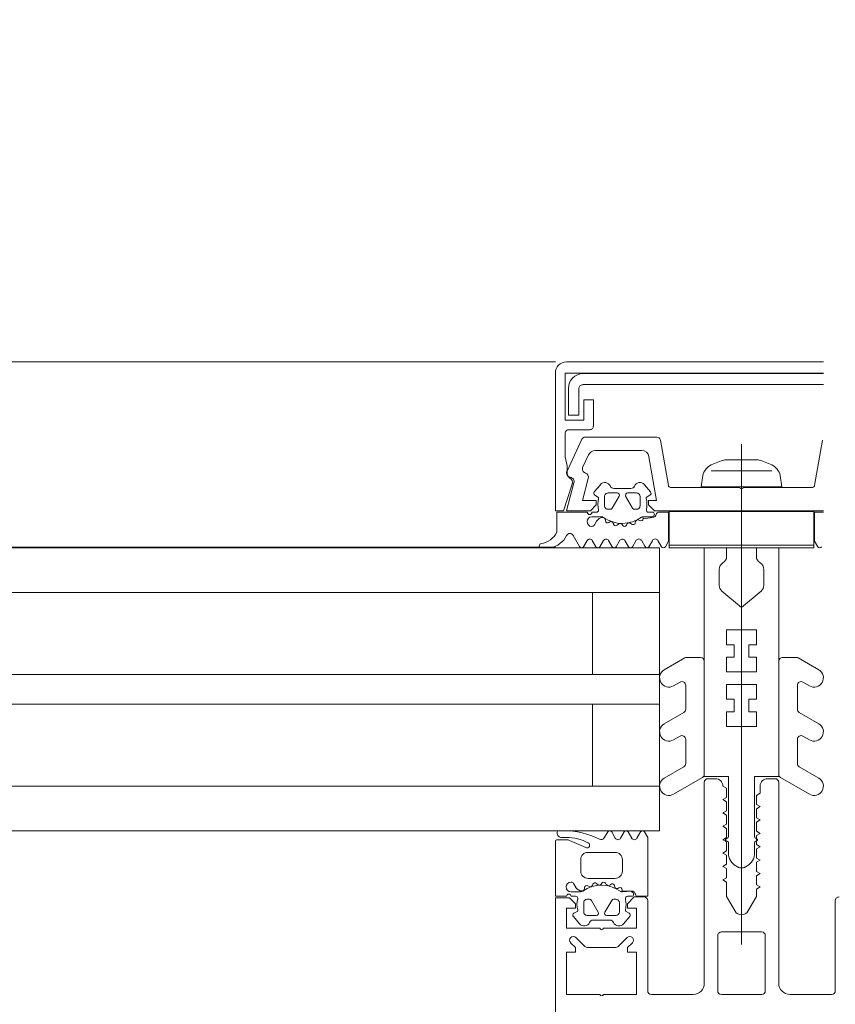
# Model space of a CAD drawing. Header units: centimetres. Extents: x -1316 to 21770, y -8842 to 3590.
# Tile 21 of 125: x 326 to 337, y 1007 to 1020. Entities that reach past the tile are written whole.
import ezdxf

# ---------------------------------------------------------------- set-up
doc = ezdxf.new("R2010")
doc.units = ezdxf.units.CM
doc.linetypes.add('Dash', pattern=[60, 30, -30])
for name, color, linetype, lineweight in [('A-DETL', 90, 'Continuous', 9), ('A-DETL-GENF', 92, 'Continuous', 9), ('A-GLAZ-CURT', 52, 'Continuous', 9), ('A-GLAZ-CWMG', 51, 'Continuous', 9)]:
    doc.layers.add(name, color=color, linetype=linetype, lineweight=lineweight)

# ---------------------------------------------------------------- blocks, each defined once
blk = doc.blocks.new('Schueco_FWS-Glazing1 - SI_38mm_TripGlz 2-2609955-5_piętro III __10_50 m_ - stan projektowany')
at = {"layer": 'A-GLAZ-CURT'}
for p, q in [((-16.9, 3.8), (16.9, 3.8)), ((-16.9, 0), (-16.9, 3.8)), ((16.9, 0), (-16.9, 0))]:
    blk.add_line(p, q, dxfattribs=at)
at = {"layer": 'A-GLAZ-CURT', "lineweight": 13}
for p, q in [((-16.9, 3.2), (16.9, 3.2)), ((-16, 2.1), (-16, 3.2)), ((-16.9, 2.1), (16.9, 2.1)), ((-16.9, 1.7), (16.9, 1.7)), ((-16, 0.6), (-16, 1.7)), ((-16.9, 0.6), (16.9, 0.6))]:
    blk.add_line(p, q, dxfattribs=at)
blk = doc.blocks.new('Rectangular Mullion - Schueco_FWS-50-SI_Tran_CovCap-20mm_Tran-55mm-2368447-5_piętro III __10_50 m_ - stan projektowany')
at = {"layer": 'A-GLAZ-CWMG'}
for p, q in [((302.377, 1015.876), (333.377, 1015.876)), ((302.377, 1013.386), (333.377, 1013.386))]:
    blk.add_line(p, q, dxfattribs=at)
blk = doc.blocks.new('Rectangular Mullion - SI_CovCap-20mm_Mull-85mm-V12-5_piętro III __10_50 m_ - stan projektowany')
at = {"layer": 'A-DETL-GENF'}
for p, q in [((-0.27, 6), (0.27, 6)), ((-1.26, 5.95), (-1.26, 4.74)), ((-0.5, 3.15), (-0.5, 5.85)), ((-0.32, 5.21), (-0.32, 5.95)), ((0.32, 5.95), (0.32, 5.21)), ((0.5, 5.85), (0.5, 3.15)), ((1.26, 4.74), (1.26, 5.95)), ((0, 5.327), (0, -1.394)), ((1.536, 5.235), (1.642, 5.341)), ((1.713, 5.37), (2.047, 5.37)), ((2.118, 5.341), (2.224, 5.235)), ((0.27, 5.16), (-0.27, 5.16)), ((1.502, 4.954), (1.584, 5.051)), ((2.176, 5.051), (2.258, 4.954)), ((1.69, 4.94), (1.81, 4.94)), ((1.765, 5), (1.995, 5)), ((1.95, 4.94), (2.07, 4.94)), ((1.64, 4.77), (1.64, 4.89)), ((1.836, 4.895), (1.744, 4.735)), ((2.016, 4.735), (1.924, 4.895)), ((2.12, 4.89), (2.12, 4.77)), ((1.464, 4.68), (1.529, 4.68)), ((1.718, 4.72), (1.69, 4.72)), ((2.07, 4.72), (2.042, 4.72)), ((2.23, 4.68), (2.29, 4.68)), ((1.646, 4.568), (1.659, 4.575)), ((1.702, 4.556), (1.707, 4.536)), ((1.756, 4.521), (1.767, 4.531)), ((1.816, 4.523), (1.826, 4.506)), ((1.877, 4.504), (1.885, 4.517)), ((1.933, 4.522), (1.948, 4.508)), ((1.997, 4.52), (2.002, 4.533)), ((2.048, 4.551), (2.066, 4.54)), ((2.107, 4.562), (2.108, 4.577)), ((2.29, 4.62), (2.162, 4.62)), ((2.227, 4.559), (2.255, 4.51)), ((1.7, 4.44), (2.06, 4.44)), ((-0.075, 4.272), (-0.05, 4.287)), ((0.075, 4.272), (0.05, 4.287)), ((1.6, 4.19), (1.6, 4.34)), ((2.16, 4.34), (2.16, 4.19)), ((-0.175, 3.96), (-0.175, 4.099)), ((0.175, 3.96), (0.175, 4.099)), ((2.06, 4.09), (1.7, 4.09)), ((2.31, 3.929), (2.089, 4.027)), ((-0.21, 3.929), (-0.185, 3.943)), ((-0.185, 3.897), (-0.21, 3.911)), ((0.21, 3.929), (0.185, 3.943)), ((0.185, 3.897), (0.21, 3.911)), ((1.404, 3.899), (1.355, 3.815)), ((1.524, 3.815), (1.475, 3.899)), ((1.625, 3.899), (1.576, 3.815)), ((1.744, 3.815), (1.696, 3.899)), ((1.843, 3.895), (1.796, 3.815)), ((2.48, 3.92), (2.351, 3.92)), ((2.355, 3.89), (2.416, 3.89)), ((2.476, 3.83), (2.476, 3.82)), ((-0.913, 3.308), (-0.525, 3.084)), ((0.912, 3.308), (0.525, 3.084)), ((-0.775, 2.94), (-1.038, 3.092)), ((-0.35, 3.1), (-0.45, 3.1)), ((0.45, 3.1), (0.35, 3.1)), ((0.775, 2.94), (1.037, 3.092)), ((-0.5, 3.041), (-0.5, 1.52)), ((0.5, 3.041), (0.5, 1.52)), ((-0.75, 2.571), (-0.75, 2.897)), ((0.75, 2.571), (0.75, 2.897)), ((-0.913, 2.578), (-0.825, 2.528)), ((0.912, 2.578), (0.825, 2.528)), ((-0.775, 2.21), (-1.038, 2.362)), ((0.775, 2.21), (1.037, 2.362)), ((-0.75, 1.845), (-0.75, 2.167)), ((0.75, 1.845), (0.75, 2.167)), ((-0.913, 1.852), (-0.825, 1.802)), ((0.912, 1.852), (0.825, 1.802)), ((-0.762, 1.477), (-1.038, 1.636)), ((0.762, 1.477), (1.037, 1.636)), ((-0.55, 1.47), (-0.737, 1.47)), ((0.55, 1.47), (0.737, 1.47)), ((-0.3, 0.502), (-0.3, 0.287)), ((0.3, 0.502), (0.3, 0.287)), ((1.075, -0.016), (1.123, -0.099)), ((1.196, -0.098), (1.244, -0.017)), ((1.296, -0.017), (1.345, -0.103)), ((1.414, -0.103), (1.464, -0.017)), ((1.516, -0.017), (1.565, -0.102)), ((1.634, -0.103), (1.684, -0.017)), ((1.736, -0.017), (1.785, -0.102)), ((1.853, -0.102), (1.903, -0.017)), ((1.955, -0.017), (2.005, -0.102)), ((2.073, -0.102), (2.124, -0.017)), ((2.175, -0.018), (2.263, -0.17)), ((2.599, -0.001), (2.687, -0.001)), ((1.379, -0.375), (1.366, -0.368)), ((1.427, -0.336), (1.422, -0.356)), ((1.487, -0.331), (1.476, -0.321)), ((1.546, -0.306), (1.536, -0.323)), ((1.605, -0.317), (1.597, -0.304)), ((1.668, -0.308), (1.653, -0.322)), ((1.722, -0.333), (1.717, -0.32)), ((1.786, -0.34), (1.768, -0.351)), ((1.828, -0.377), (1.827, -0.362)), ((1.975, -0.31), (1.947, -0.359)), ((1.249, -0.48), (1.184, -0.48)), ((1.438, -0.52), (1.41, -0.52)), ((1.79, -0.52), (1.762, -0.52)), ((1.882, -0.42), (2.01, -0.42)), ((2.01, -0.48), (1.95, -0.48)), ((1.36, -0.57), (1.36, -0.69)), ((1.556, -0.695), (1.464, -0.535)), ((1.736, -0.535), (1.644, -0.695)), ((1.84, -0.69), (1.84, -0.57)), ((1.304, -0.851), (1.222, -0.754)), ((1.41, -0.74), (1.53, -0.74)), ((1.67, -0.74), (1.79, -0.74)), ((1.978, -0.754), (1.896, -0.851)), ((-1.09, -1.449), (-0.982, -0.84)), ((-0.953, -0.815), (-0.025, -0.815)), ((0.025, -0.815), (0.953, -0.815)), ((0.982, -0.84), (1.09, -1.449)), ((1.715, -0.8), (1.485, -0.8)), ((0.408, -1.036), (-0.408, -1.036)), ((2.145, -1.461), (2.344, -1.034)), ((-0.225, -1.183), (0.225, -1.183)), ((2.131, -1.089), (2.055, -1.252)), ((1.964, -1.31), (1.342, -1.31)), ((1.139, -1.49), (2.1, -1.49)), ((2.04, -1.59), (2.32, -1.59)), ((2.135, -2.195), (-1.1, -2.195)), ((-1.1, -2.345), (2.125, -2.345)), ((2.35, -2.5), (-1.1, -2.5))]:
    blk.add_line(p, q, dxfattribs=at)
at = {"layer": 'A-DETL-GENF', "flags": 128}
for points in [[(2.5, 6.7), (2.5, 6.379), (2.5, 4.7), (2.31, 4.7), (2.23, 4.78), (2.23, 4.84), (2.35, 4.84), (2.35, 5.11), (1.905, 5.11)], [(-0.65, 6), (-1.12, 6), (-1.21, 6)], [(1.21, 6), (1.12, 6), (0.65, 6)], [(1.855, 6), (1.41, 6), (1.41, 5.43), (1.53, 5.43), (1.53, 5.37), (1.465, 5.305)], [(2.295, 5.305), (2.23, 5.37), (2.23, 5.43), (2.35, 5.43), (2.35, 6), (1.905, 6)], [(1.855, 5.11), (1.41, 5.11), (1.41, 4.84), (1.53, 4.84), (1.53, 4.78), (1.44, 4.69), (1.31, 4.69)], [(1.56, 4.867), (1.56, 4.88), (1.51, 4.909)], [(2.25, 4.909), (2.2, 4.88), (2.2, 4.867)], [(-0.087, 4.88), (-0.2, 4.684), (-0.2, 4.584), (-0.25, 4.555), (-0.2, 4.526), (-0.2, 4.404), (-0.25, 4.375), (-0.2, 4.346), (-0.2, 4.224), (-0.25, 4.195), (-0.2, 4.166), (-0.2, 4.044), (-0.25, 4.015), (-0.2, 3.986), (-0.2, 3.864), (-0.25, 3.835), (-0.2, 3.806), (-0.2, 3.684), (-0.25, 3.655), (-0.2, 3.626), (-0.2, 3.504), (-0.25, 3.475), (-0.2, 3.446), (-0.2, 3.324), (-0.25, 3.295), (-0.25, 3.2)], [(0.25, 3.2), (0.2, 3.229), (0.2, 3.351), (0.25, 3.38), (0.2, 3.409), (0.2, 3.531), (0.25, 3.56), (0.2, 3.589), (0.2, 3.711), (0.25, 3.74), (0.2, 3.769), (0.2, 3.891), (0.25, 3.92), (0.2, 3.949), (0.2, 4.071), (0.25, 4.1), (0.2, 4.129), (0.2, 4.251), (0.25, 4.28), (0.2, 4.309), (0.2, 4.431), (0.25, 4.46), (0.2, 4.489), (0.2, 4.684), (0.087, 4.88)], [(1.303, 3.815), (1.26, 3.89), (1.26, 4.68), (1.395, 4.68)], [(2.35, 4.68), (2.5, 4.68), (2.5, 3.94)], [(1.605, 4.62), (1.475, 4.61), (1.602, 4.61), (1.602, 4.594)], [(-0.264, 0.578), (0, 0.8), (0, 1.1), (-0.2, 1.1), (-0.2, 1.3), (-0.1, 1.3), (-0.1, 1.466), (-0.2, 1.466), (-0.2, 1.666), (0, 1.666), (0, 1.833), (-0.2, 1.833), (-0.2, 2.033), (-0.1, 2.033), (-0.1, 2.2), (-0.2, 2.2), (-0.2, 2.4), (0, 2.4), (0, 4.3), (0, 2.4), (0.2, 2.4), (0.2, 2.2), (0.1, 2.2), (0.1, 2.033), (0.2, 2.033), (0.2, 1.833), (0, 1.833), (0, 1.666), (0.2, 1.666), (0.2, 1.466), (0.1, 1.466), (0.1, 1.3), (0.2, 1.3), (0.2, 1.1), (0, 1.1), (0, 0.8), (0.264, 0.578)], [(-0.2, 0.113), (-0.2, 0), (-0.5, 0), (-0.5, 3.07), (-0.175, 3.07), (-0.175, 3.88)], [(0.2, 0.113), (0.2, 0), (0.5, 0), (0.5, 3.07), (0.175, 3.07), (0.175, 3.88)], [(-1.1, -0.48), (-0.98, -0.48), (-0.98, -0.09), (-1.023, -0.016)], [(1.115, -0.48), (0.98, -0.48), (0.98, -0.09), (1.023, -0.016)], [(2.48, -0.211), (2.48, -0.48), (2.07, -0.48)], [(1.203, -0.42), (1.325, -0.42), (1.322, -0.394), (1.195, -0.41)], [(1.244, -1.227), (1.14, -0.64), (1.25, -0.64), (1.25, -0.58), (1.17, -0.5), (-1.1, -0.5)], [(2.25, -0.874), (2.35, -0.5), (2.03, -0.5), (1.95, -0.58), (1.95, -0.64), (2.136, -0.64), (2.058, -0.934)], [(2.273, -0.858), (2.39, -0.5), (2.5, -0.5), (2.5, -2.35)], [(1.23, -0.709), (1.28, -0.68), (1.28, -0.667)], [(1.92, -0.667), (1.92, -0.68), (1.97, -0.709)], [(0.52, -0.974), (0.54, -0.821), (-0.54, -0.821), (-0.52, -0.974)], [(2.37, -1.54), (2.37, -1.224), (2.34, -1.106), (2.34, -1.001)], [(-1.1, -2.35), (2.37, -2.35), (2.37, -1.72), (2.12, -1.72), (2.12, -1.99), (1.99, -1.99), (1.99, -1.64)], [(2.325, -2.145), (2.325, -1.785), (2.185, -1.785), (2.185, -2.145)]]:
    blk.add_lwpolyline(points, dxfattribs=at)
for points in [[(0.97, 0), (-0.97, 0), (-0.97, -0.04), (0.97, -0.04)], [(0.97, -0.04), (-0.97, -0.04), (-0.97, -0.49), (0.97, -0.49)]]:
    blk.add_lwpolyline(points, close=True, dxfattribs=at)
at = {"layer": 'A-DETL-GENF'}
for centre, radius, start, end in [((-1.21, 5.95), 0.05, 90, 180), ((-0.65, 5.85), 0.15, 360, 90), ((-0.27, 5.95), 0.05, 90, 180), ((0.27, 5.95), 0.05, 0, 90), ((0.65, 5.85), 0.15, 90, 180), ((1.21, 5.95), 0.05, 0, 90), ((1.88, 5.994), 0.0256, 12.6804, 167.3196), ((1.501, 5.27), 0.05, 135, 315), ((1.713, 5.27), 0.1, 90, 135), ((2.047, 5.27), 0.1, 45, 90), ((2.259, 5.27), 0.05, 225, 45), ((-0.27, 5.21), 0.05, 180, 270), ((0.27, 5.21), 0.05, 270, 0), ((1.645, 5), 0.08, 22.625, 139.9992), ((1.765, 5.05), 0.05, 202.6231, 270.0034), ((1.88, 5.104), 0.0256, 12.6804, 167.3196), ((1.995, 5.05), 0.05, 270.0026, 337.3798), ((2.115, 5), 0.08, 39.9989, 157.3866), ((0, 4.83), 0.1, 30, 150), ((1.525, 4.935), 0.03, 139.9909, 240.0039), ((1.69, 4.89), 0.05, 90.0114, 179.993), ((1.81, 4.91), 0.03, 330.0049, 90.0035), ((1.95, 4.91), 0.03, 89.9958, 210.0047), ((2.07, 4.89), 0.05, 359.9921, 90.0123), ((2.235, 4.935), 0.03, 300.0072, 39.9919), ((1.864, 4.789), 0.314, 165.5192, 193.1998), ((1.69, 4.77), 0.05, 180.0113, 269.9932), ((2.07, 4.77), 0.05, 269.992, 0.0125), ((1.896, 4.789), 0.314, 345.5001, 14.5043), ((-1.31, 4.74), 0.05, 270, 0), ((1.31, 4.74), 0.05, 180, 270), ((1.395, 4.65), 0.03, 7.1907, 89.9992), ((1.475, 4.66), 0.05, 187.1759, 270.0111), ((1.483, 4.653), 0.033, 125.0923, 270.0022), ((1.529, 4.71), 0.03, 270.0022, 13.1998), ((1.718, 4.75), 0.03, 269.9916, 330.0072), ((2.042, 4.75), 0.03, 209.9958, 270.0143), ((2.23, 4.71), 0.03, 180.0207, 269.097), ((2.32, 4.68), 0.03, 180.0022, 0.0022), ((1.632, 4.594), 0.03, 180.0134, 296.9932), ((1.605, 4.59), 0.03, 54.161, 90.0022), ((1.88, 4.971), 0.44, 234.161, 305.0801), ((1.673, 4.548), 0.03, 15.0037, 116.9991), ((1.736, 4.543), 0.03, 194.9977, 312.0051), ((1.788, 4.507), 0.0316, 30.0048, 131.9996), ((1.852, 4.521), 0.03, 210.0025, 327.0008), ((1.911, 4.499), 0.0316, 44.9932, 147.0127), ((1.969, 4.529), 0.03, 225.0028, 342.0031), ((2.032, 4.523), 0.0316, 60.0093, 161.9989), ((2.08, 4.564), 0.0272, 240.0132, 356.9875), ((2.142, 4.575), 0.0339, 89.1805, 176.9997), ((2.162, 4.57), 0.05, 90.0022, 125.0801), ((2.141, 4.509), 0.1, 30.0045, 89.1751), ((2.29, 4.53), 0.04, 209.996, 270.0022), ((2.29, 4.555), 0.065, 270.0022, 90.0022), ((1.7, 4.34), 0.1, 90.0022, 180.0022), ((2.06, 4.34), 0.1, 0.0022, 90.0022), ((0.025, 4.099), 0.2, 120, 180), ((0, 4.2), 0.1, 90, 120), ((0, 4.2), 0.1, 60, 90), ((-0.025, 4.099), 0.2, 360, 60), ((1.7, 4.19), 0.1, 180.0022, 270.0022), ((2.06, 4.19), 0.1, 270.0022, 0.0022), ((2.075, 3.995), 0.035, 66.0038, 241.9274), ((-0.205, 3.92), 0.01, 120.0303, 239.9802), ((-0.195, 3.96), 0.02, 300.0303, 360), ((-0.195, 3.88), 0.02, 360, 59.9802), ((0.195, 3.96), 0.02, 180, 239.9697), ((0.195, 3.88), 0.02, 120.0198, 180), ((0.205, 3.92), 0.01, 300.0198, 59.9697), ((1.44, 3.879), 0.041, 30.0075, 149.997), ((1.66, 3.879), 0.041, 30.0007, 150.0037), ((1.886, 3.868), 0.051, 63.3408, 148.1953), ((2.389, 4.87), 1.07, 243.342, 269.9934), ((2.355, 4.52), 0.63, 241.9301, 270.0019), ((2.351, 4.02), 0.1, 246.0084, 269.9977), ((2.416, 3.83), 0.06, 359.9899, 90.0124), ((2.48, 3.94), 0.02, 270.0062, 359.9939), ((1.329, 3.83), 0.03, 209.9986, 330.0058), ((1.55, 3.83), 0.03, 209.9986, 330.0058), ((1.77, 3.83), 0.03, 209.9986, 330.0058), ((2.456, 3.82), 0.02, 269.9795, 0.0402), ((-0.975, 3.2), 0.125, 60, 240), ((0.975, 3.2), 0.125, 300, 120), ((-0.35, 3.2), 0.1, 270, 0), ((0.35, 3.2), 0.1, 180, 270), ((-0.55, 3.041), 0.05, 0, 60), ((-0.45, 3.15), 0.05, 180, 270), ((0.45, 3.15), 0.05, 270, 360), ((0.55, 3.041), 0.05, 120, 180), ((-0.8, 2.897), 0.05, 360, 60), ((0.8, 2.897), 0.05, 120, 180), ((-0.975, 2.47), 0.125, 60, 240), ((-0.8, 2.571), 0.05, 240, 360), ((0.8, 2.571), 0.05, 180, 300), ((0.975, 2.47), 0.125, 300, 120), ((-0.8, 2.167), 0.05, 0, 60), ((0.8, 2.167), 0.05, 120, 180), ((-0.975, 1.744), 0.125, 60, 240), ((0.975, 1.744), 0.125, 300, 120), ((-0.8, 1.845), 0.05, 240, 0), ((0.8, 1.845), 0.05, 180, 300), ((-0.737, 1.52), 0.05, 240, 270), ((-0.55, 1.52), 0.05, 270, 360), ((0.55, 1.52), 0.05, 180, 270), ((0.737, 1.52), 0.05, 270, 300), ((-0.2, 0.502), 0.1, 130, 180), ((0.2, 0.502), 0.1, 0, 50), ((-0.2, 0.287), 0.1, 180, 240), ((0.2, 0.287), 0.1, 300, 360), ((-0.3, 0.113), 0.1, 360, 60), ((0.3, 0.113), 0.1, 120, 180), ((-1.049, -0.031), 0.03, 29.7965, 150.132), ((1.049, -0.031), 0.03, 29.868, 150.2035), ((1.159, -0.08), 0.0416, 208.432, 333.0459), ((1.27, -0.033), 0.03, 30.2315, 149.6554), ((1.38, -0.079), 0.0419, 215.3001, 324.5335), ((1.49, -0.032), 0.03, 30.4654, 149.6551), ((1.6, -0.077), 0.043, 216.1766, 322.1564), ((1.71, -0.032), 0.03, 30.4654, 149.8552), ((1.819, -0.078), 0.0415, 215.012, 324.988), ((1.929, -0.032), 0.03, 30.4654, 149.4113), ((2.039, -0.078), 0.0417, 215.132, 324.868), ((2.149, -0.033), 0.03, 29.8351, 149.2846), ((2.614, -0.291), 0.291, 99.5455, 154.6363), ((2.733, -0.343), 0.286, 98.3567, 152.4079), ((2.599, -0.201), 0.2, 90.0978, 99.5455), ((2.687, -0.031), 0.03, 278.3567, 90.0978), ((2.306, -0.145), 0.05, 209.8351, 334.6363), ((1.352, -0.394), 0.03, 63.009, 179.9888), ((1.6, -0.771), 0.44, 54.9221, 125.8412), ((1.393, -0.348), 0.03, 243.0032, 344.9985), ((1.456, -0.343), 0.03, 47.9972, 165.0045), ((1.508, -0.307), 0.0316, 228.0026, 329.9974), ((1.572, -0.321), 0.03, 33.0015, 149.9997), ((1.631, -0.299), 0.0316, 212.9896, 315.009), ((1.689, -0.329), 0.03, 17.9991, 134.9995), ((1.752, -0.323), 0.0316, 198.0033, 299.993), ((1.8, -0.364), 0.0272, 3.0147, 119.989), ((1.862, -0.375), 0.0339, 183.0025, 270.8217), ((1.861, -0.309), 0.1, 270.8272, 329.9977), ((2.01, -0.33), 0.04, 90, 150.0063), ((2.01, -0.355), 0.065, 270, 90), ((1.115, -0.45), 0.03, 270.003, 352.8115), ((1.195, -0.46), 0.05, 89.9912, 172.8263), ((1.203, -0.453), 0.033, 90, 234.9099), ((1.249, -0.51), 0.03, 346.8025, 90), ((1.584, -0.589), 0.314, 166.8025, 194.483), ((1.325, -0.39), 0.03, 270, 305.8412), ((1.41, -0.57), 0.05, 90.009, 179.991), ((1.438, -0.55), 0.03, 29.995, 90.0107), ((1.762, -0.55), 0.03, 89.9879, 150.0064), ((1.79, -0.57), 0.05, 359.9897, 90.0103), ((1.882, -0.37), 0.05, 234.9221, 270), ((1.95, -0.51), 0.03, 90.9052, 179.9815), ((1.616, -0.589), 0.314, 345.4979, 14.5021), ((2.04, -0.48), 0.03, 0, 180), ((1.245, -0.735), 0.03, 119.9983, 220.0113), ((1.41, -0.69), 0.05, 180.0092, 269.9908), ((1.53, -0.71), 0.03, 269.9987, 29.9973), ((1.67, -0.71), 0.03, 149.9976, 270.0064), ((1.79, -0.69), 0.05, 269.9899, 0.0101), ((1.955, -0.735), 0.03, 320.0103, 59.9951), ((-0.953, -0.845), 0.03, 90, 170), ((0, -0.821), 0.0256, 12.6804, 167.3196), ((0.953, -0.845), 0.03, 10, 90), ((1.365, -0.8), 0.08, 220.0031, 337.3772), ((1.485, -0.85), 0.05, 89.9988, 157.3791), ((1.715, -0.85), 0.05, 22.6224, 89.9997), ((1.835, -0.8), 0.08, 202.6156, 320.0033), ((2.308, -0.89), 0.06, 165, 261.5583), ((2.34, -0.88), 0.07, 162, 239.9983), ((-0.307, -0.921), 0.22, 193.9707, 242.728), ((0.307, -0.921), 0.22, 297.2746, 346.0268), ((2.116, -0.95), 0.06, 165, 251.1808), ((2.077, -1.064), 0.06, 335, 71.1808), ((2.29, -1.009), 0.06, 335, 81.5583), ((2.27, -1.001), 0.07, 0, 59.9983), ((0, -0.291), 0.921, 243.7078, 255.8284), ((0, -0.291), 0.92, 284.1683, 296.293), ((1.342, -1.21), 0.1, 190, 270), ((1.964, -1.21), 0.1, 270, 335), ((1.139, -1.44), 0.05, 190, 270), ((2.1, -1.44), 0.05, 270, 335), ((2.32, -1.54), 0.0498, 269.8262, 0.1735), ((2.04, -1.64), 0.05, 89.9981, 180.0017), ((2.125, -2.144), 0.2, 270.0295, 359.9723), ((2.135, -2.144), 0.0501, 270.0875, 359.9336), ((2.35, -2.35), 0.15, 270.0494, 359.9506)]:
    blk.add_arc(centre, radius, start, end, dxfattribs=at)

msp = doc.modelspace()

# ---------------------------------------------------------------- linework, layer by layer
at = {"layer": 'A-DETL', "linetype": 'Dash', "lineweight": 25}
msp.add_open_spline([(-555.623, 1472.575), (-478.908, 1472.575), (-450.623, 1472.575), (-439.123, 1472.575), (-439.123, 1461.075), (-439.123, 1432.79), (-439.123, 1329.11), (-439.123, 1326.281), (-439.123, 1289.326), (-402.167, 1289.326), (-399.339, 1289.326), (54.377, 1289.326), (347.204, 1289.326), (391.666, 1289.326), (413.877, 1267.114), (413.877, 1211.148), (413.877, 1019.9)], degree=3, knots=[0, 0, 0, 0, 1.274059, 1.834911, 2.395763, 3.964714, 5.438832, 7.007784, 7.847024, 8.686264, 14.083246, 22.278473, 30.929004, 34.961158, 36.402966, 39.45005, 39.45005, 39.45005, 39.45005], dxfattribs=at)

# ---------------------------------------------------------------- block references
at = {"layer": 'A-GLAZ-CURT', "rotation": 180}
msp.add_blockref('Schueco_FWS-Glazing1 - SI_38mm_TripGlz 2-2609955-5_piętro III __10_50 m_ - stan projektowany', (317.877, 1013.376), dxfattribs=at)
at = {"layer": 'A-GLAZ-CWMG'}
msp.add_blockref('Rectangular Mullion - Schueco_FWS-50-SI_Tran_CovCap-20mm_Tran-55mm-2368447-5_piętro III __10_50 m_ - stan projektowany', (0, 0), dxfattribs=at)
at = {"layer": 'A-GLAZ-CWMG', "rotation": 180}
msp.add_blockref('Rectangular Mullion - SI_CovCap-20mm_Mull-85mm-V12-5_piętro III __10_50 m_ - stan projektowany', (335.877, 1013.376), dxfattribs=at)

doc.saveas('drawing.dxf')
